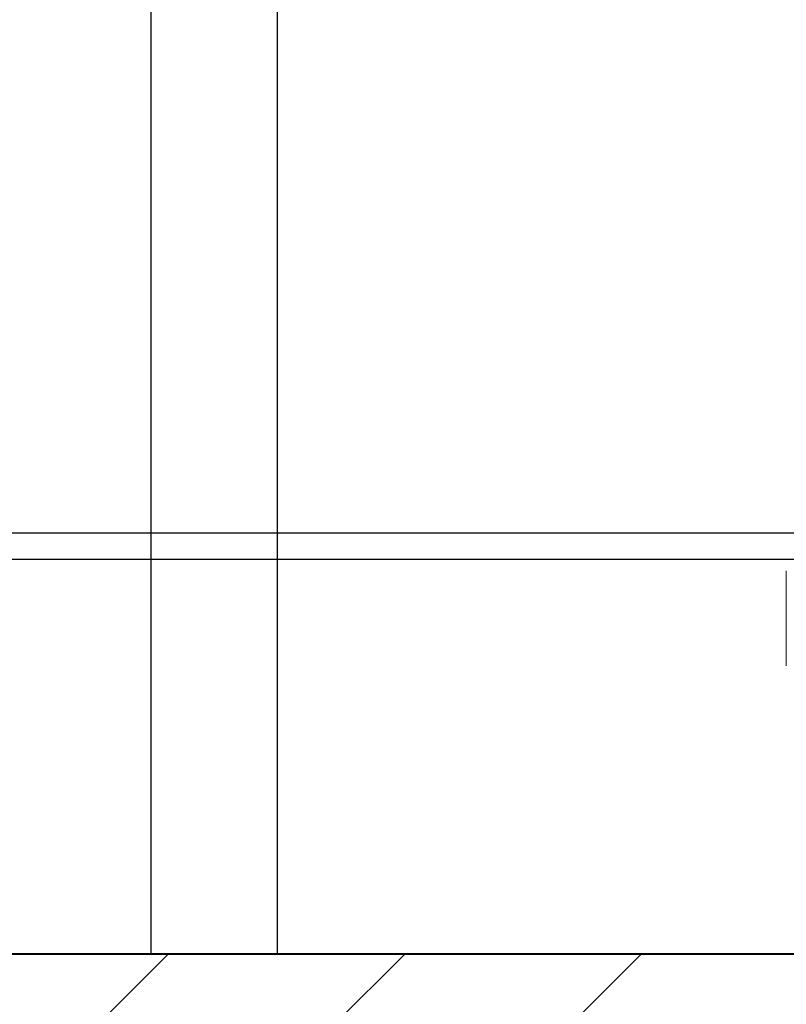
# Model space of a CAD drawing. Header units: millimetres. Extents: x -1893473 to 1546619, y -568027 to 942944.
# Tile 243 of 256: x 168947 to 169311, y -495583 to -495115. Entities that reach past the tile are written whole.
import ezdxf
from ezdxf.enums import TextEntityAlignment as Align

# ---------------------------------------------------------------- set-up
doc = ezdxf.new("R2010")
doc.units = ezdxf.units.MM
doc.header["$LTSCALE"] = 0.2
doc.layers.get('0').update_dxf_attribs({"lineweight": 0})
for name, color, linetype, lineweight in [('!! 0_Opis_pom', 9, 'Continuous', 13), ('!! 1_hatch projektowane ściany', 4, 'Continuous', 5), ('!! 1_OPIS POM NOWE', 140, 'Continuous', 5), ('!! 1_PROJ Sciany', 2, 'Continuous', 40), ('P-Opis nadproża', 150, 'Continuous', 9)]:
    doc.layers.add(name, color=color, linetype=linetype, lineweight=lineweight)
doc.layers.add('!! 1_zabudowa GK', color=33, linetype='Continuous')
doc.layers.add('!!_@ wypos sanit nd', color=7, linetype='Continuous', lineweight=0, plot=False)
doc.layers.add('Powierzchnia', color=140, linetype='Continuous', lineweight=5, plot=False)
doc.styles.add('ARIAL', font='tahoma.ttf')

# ---------------------------------------------------------------- blocks, each defined once
blk = doc.blocks.new('A$C4ebe9e89')
blk.add_lwpolyline([(0.20099, 0.05547), (0.20099, 0.01048)])
blk = doc.blocks.new('A$C2EB40A8D')
at = {"layer": '!! 1_hatch projektowane ściany'}
h = blk.add_hatch(dxfattribs=at)
h.set_pattern_fill('ANSI31', color=256, scale=25)
h.set_pattern_definition([(45, (-604946.8, 1976053.4), (-56.1266008, 56.1266008), [])])
h.paths.add_polyline_path([(3298.87011, -1277.48603), (6407.5648, -1277.48603), (6407.5648, -1157.48603), (3298.87011, -1157.48603)])
blk.add_lwpolyline([(3298.87011, -1277.48603), (6407.5648, -1277.48603), (6407.5648, -1157.48603), (3298.87011, -1157.48603)], close=True, dxfattribs=at)
at = {"layer": '!! 1_PROJ Sciany'}
blk.add_lwpolyline([(6407.5648, -1157.48603), (3298.87011, -1157.48603)], dxfattribs=at)
at = {"layer": '!! 1_zabudowa GK'}
for points in [[(5341.33323, 342.51397), (5341.33323, -1157.48603)], [(5401.33323, 342.51397), (5401.33323, -1157.48603)], [(6407.5648, -957.48603), (3298.87011, -957.48603)], [(6407.5648, -969.98603), (3298.87011, -969.98603)]]:
    blk.add_lwpolyline(points, dxfattribs=at)
at = {"layer": 'Powierzchnia'}
blk.add_lwpolyline([(9048.87011, 1657.51397), (9048.87011, -47.48603), (6407.5648, -47.48603), (6407.5648, -957.48603), (3298.87011, -957.48603), (3298.87011, 1657.51397)], close=True, dxfattribs=at)
at = {"layer": '!!_@ wypos sanit nd', "xscale": 1000, "yscale": 1000, "zscale": 1000, "rotation": 180}
blk.add_blockref('A$C4ebe9e89', (5843.98841, -965.0155), dxfattribs=at)
at = {"layer": '!! 0_Opis_pom', "ltscale": 0.7, "style": 'ARIAL'}
for tag, p in [('B1,21', (-891.77727, 31796.97458)), ('A1,16', (-13651.31084, 31587.95236)), ('B1,19', (-5798.61305, 31587.22944)), ('B1/17', (-9701.43347, 31565.05244)), ('1,23', (10805.41388, 31565.05244)), ('1,22', (4526.58954, 31507.65132)), ('A1,1', (-16866.13618, 31459.3792)), ('B1,18', (-7791.62894, 31330.08444)), ('B1,20', (-2961.4347, 31167.05787)), ('A1,6', (-19287.17717, 30923.71998)), ('B1,1', (14135.63445, 30913.92963)), ('B1,3', (17346.74696, 30023.81022)), ('B1,4', (29817.71501, 29157.67457)), ('A1,5', (-23454.5385, 28820.77901)), ('A1,2', (-17502.57721, 28602.57524)), ('B1,2D', (2616.16402, 28559.52261)), ('A1,15', (-13651.31084, 28261.46046)), ('B1,4', (29883.58177, 28158.35876)), ('B1,2B', (18801.54781, 27650.12382)), ('B1,2A', (13086.7373, 27376.04393)), ('A1,3', (-16846.27912, 25980.40356)), ('B1,8', (9089.53994, 25356.27639)), ('B1,6', (31915.87888, 23754.79829)), ('A1,4', (-24010.17576, 23559.17399)), ('B1,14', (-11621.32288, 23261.44183)), ('B1,13', (-3080.55208, 22924.09997)), ('B1,5', (29245.49088, 22896.69268)), ('B1,10', (3982.60923, 22874.21277)), ('B1,9', (5634.43488, 22623.92098)), ('B1,2C', (13327.26639, 22378.5328)), ('B1,7', (16398.41175, 22348.28836)), ('B1,11', (5553.20442, 20939.83877)), ('B1,12', (3693.27174, 20628.72148)), ('C1,3', (5969.08376, 16336.01084)), ('C1,2', (11955.93711, 11671.55655)), ('C1,1', (15659.17205, 11415.94196)), ('C1,4', (5140.00888, 9205.5831)), ('C1,5', (5680.4486, 6154.54995)), ('C1,10', (16327.05085, 6080.66085)), ('C1,9', (16526.57171, 3173.45283)), ('C1,6', (6367.37903, 2771.84181)), ('D0,18', (-1981.87701, -110.73158)), ('D0,7', (-13531.42299, -1159.67649)), ('C1,7', (7275.77161, -1303.00991)), ('D0,17', (2064.87671, -1345.69113)), ('D0,3', (-9324.21674, -1442.63631)), ('D0,6', (-17529.61851, -1957.37463)), ('D0,10', (-21369.4432, -2140.60378)), ('D,09', (-12990.08379, -2746.32902)), ('D0,2', (-5516.19514, -3101.87722)), ('D0,16', (2266.73061, -3284.15369)), ('D0,8', (-14357.79539, -3567.69719)), ('D0,5', (-10461.54478, -3629.26575)), ('D0,4', (-8396.53404, -4353.7937)), ('D0,15', (1974.41895, -5205.84774)), ('D0,1', (-5633.49598, -5662.48534)), ('D0,11', (-23334.09291, -6045.78706)), ('D0,12', (-22436.85763, -9302.9678)), ('D0,13', (-22436.85763, -11581.16526)), ('D0,14', (-13645.94445, -11884.57769))]:
    blk.add_attdef(tag, text='', height=119.68, dxfattribs=at).set_placement(p, align=Align.MIDDLE_CENTER)
at = {"layer": '!! 1_OPIS POM NOWE', "style": 'ARIAL'}
for tag, p in [('C1.7A', (7769.3756, 685.765)), ('C1.7C', (7655.80151, -2045.04756)), ('C1.8B', (10935.93068, -2107.41983)), ('C1.8A', (13897.39715, -2120.69016)), ('C1.7B', (8274.43201, -3270.18959)), ('E1.2', (16701.02923, -5331.07351)), ('E1.5E', (21974.23379, -5463.99012)), ('E1.5D', (24989.27391, -5785.36474)), ('E1.1', (8357.81567, -5851.01076)), ('E1.5C', (25222.53959, -6394.64172)), ('E1.5B', (27694.70831, -7009.86571)), ('E1.6', (5279.46063, -8141.28746)), ('E1.5A', (25547.9555, -8495.18994)), ('E1.5G', (23977.19473, -9792.46695)), ('E1.5F', (22414.7084, -9822.66389)), ('E1,4', (13935.69867, -10458.20073)), ('E1.5L', (28030.8296, -11267.7725)), ('E1.3', (5639.18862, -11994.01941)), ('E1.5H', (23988.49716, -12231.38049)), ('E1.5K', (27714.73934, -12977.98364)), ('E1.5I', (22290.68736, -13989.9049)), ('E1.5J', (27095.71534, -16088.17469))]:
    blk.add_attdef(tag, text='', height=119.68, dxfattribs=at).set_placement(p, align=Align.MIDDLE_CENTER)

msp = doc.modelspace()

# ---------------------------------------------------------------- block references
at = {"layer": 'P-Opis nadproża', "color": 4}
msp.add_blockref('A$C2EB40A8D', (163667.94092, -494401.63474), dxfattribs=at)

doc.saveas('drawing.dxf')
